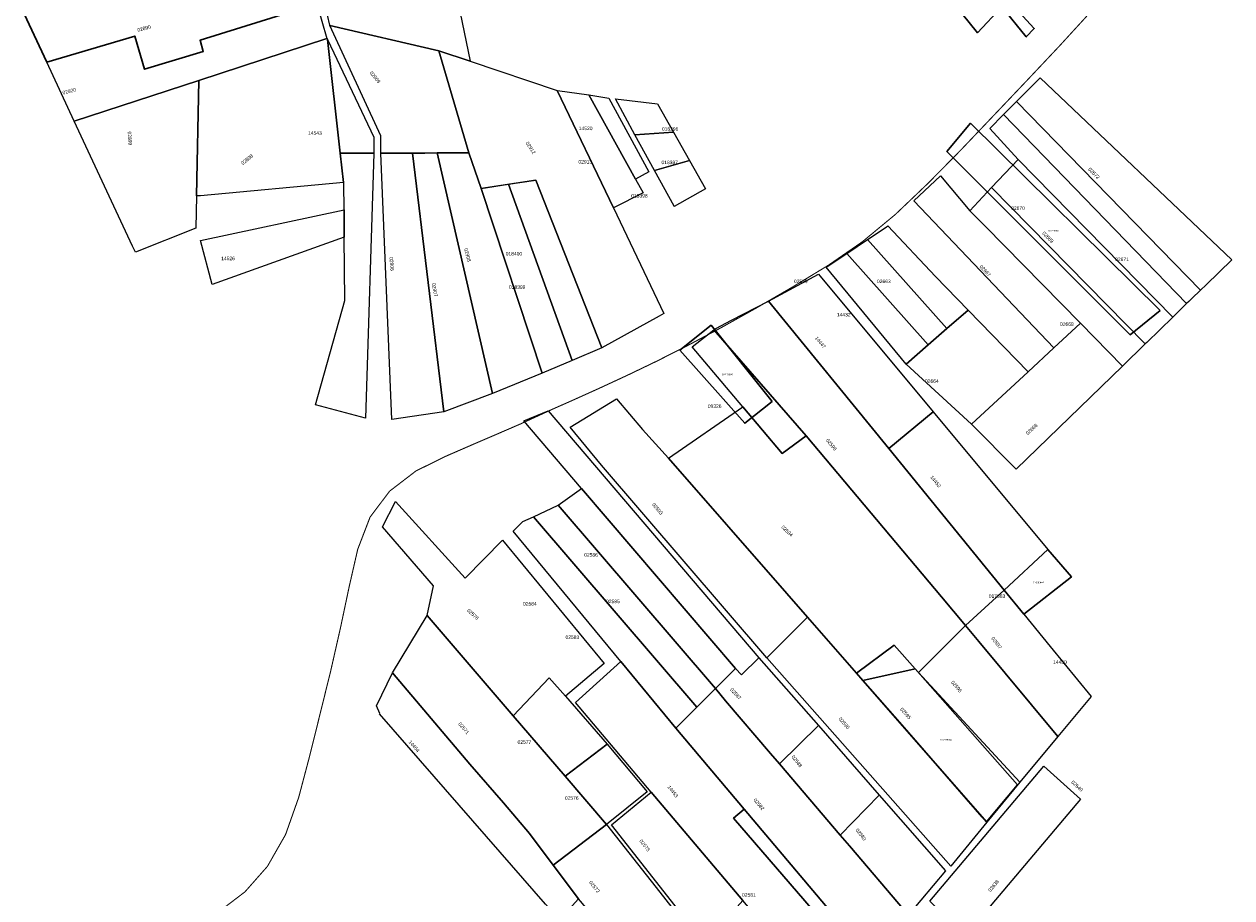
# Model space of a CAD drawing. Header units: metres. Extents: x 347609 to 404409, y 8548087 to 8605413.
# Tile 22 of 49: x 374027 to 374369, y 8562081 to 8562329. Entities that reach past the tile are written whole.
import ezdxf
from ezdxf.enums import TextEntityAlignment as Align

# ---------------------------------------------------------------- set-up
doc = ezdxf.new("R2010")
doc.units = ezdxf.units.M
doc.layers.add('Predios Rurales', color=90, linetype='Continuous')
doc.layers.add('ZR_LIMA_PSAD56_A_WGS84', color=210, linetype='Continuous')
doc.layers.add('Predios Rurales Nombres', color=7, linetype='Continuous', true_color=0xffffff)
doc.layers.add('Red vial nacional', color=242, linetype='Continuous', lineweight=40)
doc.styles.add('ARIAL', font='arial.ttf')
doc.styles.get("Standard").update_dxf_attribs({"font": 'simplex.shx'})

msp = doc.modelspace()

# ---------------------------------------------------------------- linework, layer by layer
at = {"layer": 'Predios Rurales', "lineweight": 0}
for points in [[(374296.82, 8562326.69), (374232.04, 8562407.1), (374227.97, 8562412.15), (374245.45, 8562421.95), (374250.24, 8562416.29), (374283.25, 8562377.3), (374277.1, 8562373.75), (374291.77, 8562356.19), (374289.67, 8562353.18), (374312.88, 8562327.91), (374310.62, 8562325.5), (374303.72, 8562334.07)], [(374117.98, 8562379.19), (374116.38, 8562407.95), (374116.37, 8562416.91), (374134.04, 8562410.49), (374153, 8562318.59), (374144.16, 8562321.55), (374113.31, 8562328.71), (374113.25, 8562328.84), (374109.96, 8562343.14), (374109.96, 8562347.95), (374113.66, 8562357.95)], [(374060.77, 8562316.36), (374058, 8562325.71), (374033.04, 8562318.39), (374026.65, 8562332.08), (374067.63, 8562345.18), (374110.63, 8562358.4), (374106.96, 8562348.49), (374107.32, 8562342.78), (374109.61, 8562334.87), (374076.5, 8562324.54), (374077.34, 8562321.37)], [(374076.12, 8562313.16), (374040.86, 8562301.62), (374033.04, 8562318.39), (374058, 8562325.71), (374060.77, 8562316.36), (374077.34, 8562321.37), (374076.5, 8562324.54), (374109.61, 8562334.87), (374112.45, 8562325.05)], [(374127.72, 8562297.51), (374113.31, 8562328.71), (374144.16, 8562321.55), (374152.7, 8562292.69), (374143.7, 8562292.63), (374140.17, 8562292.6), (374136.7, 8562292.57), (374127.71, 8562292.51)], [(374117.17, 8562284.26), (374076.62, 8562280.47), (374075.44, 8562280.47), (374076.12, 8562313.16), (374112.45, 8562325.05), (374112.59, 8562324.76), (374116.24, 8562292.53)], [(374116.24, 8562292.53), (374112.59, 8562324.76), (374125.72, 8562297.05), (374125.71, 8562292.51)], [(374156.11, 8562282.56), (374152.7, 8562292.69), (374144.16, 8562321.55), (374153, 8562318.59), (374177.72, 8562310.31), (374193.6, 8562277.04), (374207.9, 8562247.09), (374206.56, 8562246.39), (374190.33, 8562237.35), (374171.63, 8562284.9)], [(374057.38, 8562266.18), (374040.86, 8562301.62), (374076.12, 8562313.16), (374075.44, 8562280.47), (374075.25, 8562271.29), (374058.18, 8562264.46)], [(374359.99, 8562253.74), (374307.88, 8562307.2), (374314.57, 8562313.9), (374368.86, 8562262.36), (374361.57, 8562255.28)], [(374193.6, 8562277.04), (374177.72, 8562310.31), (374177.82, 8562310.28), (374186.61, 8562309.05), (374199.91, 8562285.21), (374202.09, 8562281.31)], [(374199.91, 8562285.21), (374186.61, 8562309.05), (374192.35, 8562308.18), (374203.7, 8562287.29)], [(374199.71, 8562297.78), (374194.18, 8562307.96), (374206.15, 8562306.54), (374210.66, 8562298.49)], [(374356.04, 8562249.91), (374304.14, 8562303.47), (374307.88, 8562307.2), (374359.99, 8562253.74), (374357.55, 8562251.37), (374356.69, 8562250.54)], [(374352.1, 8562246.08), (374308.32, 8562290.8), (374300.24, 8562299.56), (374304.14, 8562303.47), (374356.04, 8562249.91)], [(374205.22, 8562287.62), (374199.71, 8562297.78), (374210.66, 8562298.49), (374215.18, 8562290.45)], [(374117.37, 8562268.73), (374117.29, 8562276.52), (374117.21, 8562283.92), (374117.17, 8562284.26), (374116.24, 8562292.53), (374125.71, 8562292.51), (374125.71, 8562292.43), (374123.39, 8562217.4), (374109.21, 8562221.27), (374117.56, 8562250.84)], [(374130.88, 8562217.09), (374127.71, 8562292.51), (374136.7, 8562292.57), (374145.53, 8562219.2)], [(374145.53, 8562219.2), (374136.7, 8562292.57), (374140.17, 8562292.6), (374143.7, 8562292.63), (374159.36, 8562224.46)], [(374159.36, 8562224.46), (374143.7, 8562292.63), (374152.7, 8562292.69), (374156.11, 8562282.56), (374173.43, 8562230.22)], [(374210.88, 8562277.47), (374210.86, 8562277.51), (374205.22, 8562287.62), (374215.18, 8562290.45), (374219.69, 8562282.4)], [(374344.3, 8562238.48), (374300.77, 8562282.79), (374308.32, 8562290.8), (374352.1, 8562246.08), (374344.74, 8562238.91)], [(374173.43, 8562230.22), (374156.11, 8562282.56), (374163.9, 8562283.73), (374181.97, 8562233.83)], [(374181.97, 8562233.83), (374163.9, 8562283.73), (374171.63, 8562284.9), (374190.33, 8562237.35)], [(374318.43, 8562237.38), (374278.76, 8562279.02), (374286.3, 8562286.15), (374294.6, 8562276.24), (374298.94, 8562271.82), (374325.94, 8562244.34)], [(374337.85, 8562232.21), (374325.94, 8562244.34), (374298.94, 8562271.82), (374294.6, 8562276.24), (374300.77, 8562282.79), (374344.3, 8562238.48)], [(374117.37, 8562268.73), (374079.97, 8562255.32), (374076.65, 8562267.77), (374117.29, 8562276.52)], [(374288.1, 8562242.84), (374265.58, 8562268.04), (374270.93, 8562271.61), (374271.36, 8562272), (374284.88, 8562257.63), (374294.12, 8562248.1)], [(374282.83, 8562238.24), (374259.75, 8562264.16), (374265.58, 8562268.04), (374288.1, 8562242.84)], [(374276.54, 8562232.74), (374253.93, 8562260.29), (374259.75, 8562264.16), (374282.83, 8562238.24)], [(374271.64, 8562208.84), (374237.56, 8562250.65), (374251.74, 8562258.23), (374284.19, 8562219.27)], [(374248.25, 8562212.45), (374222.12, 8562242.46), (374222.64, 8562242.87), (374227.08, 8562245.19), (374237.56, 8562250.65), (374271.64, 8562208.84), (374304.33, 8562168.73), (374293.42, 8562158.67), (374286.62, 8562166.85)], [(374295.13, 8562215.79), (374276.54, 8562232.74), (374282.83, 8562238.24), (374288.1, 8562242.84), (374294.12, 8562248.1), (374311.1, 8562230.59)], [(374230.28, 8562220.61), (374215.95, 8562237.63), (374222.12, 8562242.46), (374248.25, 8562212.45), (374241.42, 8562207.39)], [(374337.85, 8562232.21), (374307.77, 8562202.97), (374295.13, 8562215.79), (374311.1, 8562230.59), (374318.43, 8562237.38), (374325.94, 8562244.34)], [(374237.08, 8562149.53), (374190.27, 8562204.1), (374181.41, 8562214.89), (374194.45, 8562222.9), (374201.87, 8562214.23), (374209.25, 8562206.12), (374242.8, 8562167.72), (374248.66, 8562161.02)], [(374228.23, 8562146.46), (374184.62, 8562197.52), (374168.27, 8562216.69), (374175.17, 8562219.52), (374234.86, 8562149.52), (374229.96, 8562144.66)], [(374262.54, 8562145.17), (374242.8, 8562167.72), (374209.25, 8562206.12), (374230.28, 8562220.61), (374241.42, 8562207.39), (374248.25, 8562212.45), (374286.62, 8562166.85), (374293.42, 8562158.67), (374280.09, 8562145.36), (374279.12, 8562146.41), (374273.21, 8562153.11)], [(374304.33, 8562168.73), (374271.64, 8562208.84), (374284.19, 8562219.27), (374316.75, 8562180.19)], [(374222.55, 8562140.79), (374177.98, 8562192.83), (374184.62, 8562197.52), (374228.23, 8562146.46)], [(374165.21, 8562133.12), (374140.82, 8562161.53), (374142.6, 8562169.88), (374128.19, 8562186.64), (374131.89, 8562193.8), (374151.6, 8562172.1), (374162.17, 8562182.89), (374190.98, 8562147.93), (374180.04, 8562138.63), (374175.42, 8562143.89)], [(374217.24, 8562135.49), (374170.96, 8562189.52), (374177.98, 8562192.83), (374222.55, 8562140.79)], [(374211.31, 8562129.56), (374195.69, 8562148.51), (374165.26, 8562185.43), (374167.97, 8562188.18), (374170.96, 8562189.52), (374217.24, 8562135.49), (374216.31, 8562134.56)], [(374304.33, 8562168.73), (374316.75, 8562180.19), (374323.4, 8562172.45), (374309.9, 8562161.92)], [(374319.55, 8562127.21), (374297.15, 8562154.17), (374293.42, 8562158.67), (374304.33, 8562168.73), (374309.9, 8562161.92), (374317.39, 8562152.76), (374329.03, 8562138.53)], [(374152.93, 8562119.35), (374131.01, 8562145.26), (374140.82, 8562161.53), (374165.21, 8562133.12), (374179.93, 8562115.97), (374191.66, 8562102.31), (374176.57, 8562090.77), (374169.88, 8562099.7), (374162.44, 8562108.46)], [(374289.2, 8562090.51), (374237.08, 8562149.53), (374248.66, 8562161.02), (374262.54, 8562145.17), (374264.33, 8562143.12), (374299.41, 8562102.94)], [(374308.77, 8562114.32), (374280.09, 8562145.36), (374293.42, 8562158.67), (374297.15, 8562154.17), (374319.55, 8562127.21)], [(374299.41, 8562102.94), (374264.33, 8562143.12), (374262.54, 8562145.17), (374273.21, 8562153.11), (374279.12, 8562146.41), (374280.09, 8562145.36), (374308.77, 8562114.32)], [(374204.36, 8562111.4), (374182.88, 8562136.81), (374195.69, 8562148.51), (374211.31, 8562129.56), (374230.68, 8562106.61), (374227.69, 8562104.05), (374253.81, 8562073.77), (374244.65, 8562063.76), (374230.31, 8562080.71)], [(374238.18, 8562122.38), (374225.4, 8562137.36), (374222.55, 8562140.79), (374228.23, 8562146.46), (374229.96, 8562144.66), (374234.86, 8562149.52), (374251.69, 8562130.3), (374240.68, 8562119.45)], [(374161.56, 8562094.44), (374127.32, 8562133.64), (374127.39, 8562133.73), (374126.53, 8562135.94), (374131.01, 8562145.26), (374152.93, 8562119.35), (374162.44, 8562108.46), (374169.88, 8562099.7), (374176.57, 8562090.77), (374183.74, 8562081.17), (374178.36, 8562075.22), (374176.21, 8562077.67), (374174.41, 8562079.73)], [(374179.93, 8562115.97), (374165.21, 8562133.12), (374175.42, 8562143.89), (374180.04, 8562138.63), (374191.81, 8562125.02)], [(374256.29, 8562076.26), (374230.68, 8562106.61), (374211.31, 8562129.56), (374216.31, 8562134.56), (374217.24, 8562135.49), (374222.55, 8562140.79), (374225.4, 8562137.36), (374238.18, 8562122.38), (374240.68, 8562119.45), (374257.89, 8562099.3), (374260.54, 8562096.2), (374276.14, 8562077.94), (374277.23, 8562076.66), (374265.83, 8562064.96)], [(374257.89, 8562099.3), (374240.68, 8562119.45), (374251.69, 8562130.3), (374268.96, 8562110.57)], [(374191.66, 8562102.31), (374179.93, 8562115.97), (374191.81, 8562125.02), (374203.2, 8562111.57)], [(374293.19, 8562070.61), (374283.31, 8562080.52), (374315.54, 8562118.79), (374326.01, 8562109.5)], [(374219.4, 8562068.63), (374193.09, 8562102.15), (374204.36, 8562111.4), (374230.31, 8562080.71)], [(374276.14, 8562077.94), (374260.54, 8562096.2), (374257.89, 8562099.3), (374268.96, 8562110.57), (374287.71, 8562089.17), (374277.23, 8562076.66)], [(374253.81, 8562073.77), (374227.69, 8562104.05), (374230.68, 8562106.61), (374256.29, 8562076.26), (374255.58, 8562075.55), (374255.2, 8562075.18)], [(374204.92, 8562056.37), (374183.74, 8562081.17), (374176.57, 8562090.77), (374191.66, 8562102.31), (374206.79, 8562083.13), (374218.03, 8562068.72)]]:
    msp.add_lwpolyline(points, close=True, dxfattribs=at)
at = {"layer": 'Red vial nacional', "transparency": 33554623, "const_width": 0.3}
msp.add_lwpolyline([(374081.6, 8562077.38), (374089.23, 8562083.2), (374095.59, 8562090.42), (374100.72, 8562099.42), (374104.44, 8562109.95), (374107.51, 8562121.55), (374110.51, 8562133.64), (374113.54, 8562145.93), (374116.31, 8562158.15), (374118.75, 8562169.7), (374121.17, 8562180.29), (374124.67, 8562189.4), (374130.21, 8562196.76), (374137.67, 8562202.48), (374146.03, 8562206.61), (374153.85, 8562210.01), (374159.63, 8562212.49), (374167.25, 8562215.79), (374176.12, 8562219.88), (374182.16, 8562222.55), (374189.54, 8562225.88), (374197.68, 8562229.65), (374205.88, 8562233.59), (374214.63, 8562238.02), (374224.05, 8562243.04), (374234.07, 8562248.64), (374244.36, 8562254.61), (374254.49, 8562260.76), (374264.18, 8562267.46), (374273.5, 8562275.17), (374282.65, 8562283.89), (374291.97, 8562293.34), (374301.31, 8562303.16), (374310.62, 8562312.96), (374320.01, 8562322.93), (374329.51, 8562333.31)], dxfattribs=at)
at = {"layer": 'ZR_LIMA_PSAD56_A_WGS84', "linetype": 'Continuous', "lineweight": 30, "flags": 128}
for points in [[(374289.67, 8562353.18), (374312.88, 8562327.91), (374310.62, 8562325.5), (374303.72, 8562334.07), (374296.82, 8562326.69), (374232.04, 8562407.1), (374227.97, 8562412.15), (374245.45, 8562421.95), (374250.24, 8562416.29), (374283.25, 8562377.3), (374277.1, 8562373.75), (374291.77, 8562356.19), (374289.67, 8562353.18)], [(374109.61, 8562334.87), (374076.5, 8562324.54), (374077.34, 8562321.37), (374060.77, 8562316.36), (374058, 8562325.71), (374033.04, 8562318.39), (374026.65, 8562332.08), (374067.63, 8562345.18), (374110.63, 8562358.4), (374106.96, 8562348.49), (374107.32, 8562342.78), (374109.61, 8562334.87)], [(374348.53, 8562248), (374340.05, 8562241.11), (374288.11, 8562293.07), (374294.82, 8562301.03), (374348.53, 8562248)], [(374238.62, 8562222.19), (374230.85, 8562216), (374212.47, 8562236.68), (374221.31, 8562243.76), (374238.62, 8562222.19)], [(374323.4, 8562172.45), (374309.9, 8562161.92), (374304.33, 8562168.73), (374316.75, 8562180.19), (374323.4, 8562172.45)], [(374308.13, 8562113.56), (374299.32, 8562103.04), (374298.15, 8562104.38), (374275.36, 8562130.49), (374264.33, 8562143.12), (374279.12, 8562146.41), (374308.13, 8562113.56)]]:
    msp.add_lwpolyline(points, close=True, dxfattribs=at)

# ---------------------------------------------------------------- texts
at = {"layer": 'Predios Rurales Nombres', "color": 251, "true_color": 0x636466, "style": 'ARIAL'}
for s, rotation, p in [('02890', 15.3664, (374058.96, 8562326.63)), ('02909', -50.8111, (374124.25, 8562315.08)), ('02920', 13.6702, (374037.73, 8562308.88)), ('02899', -86.3642, (374055.69, 8562298.63)), ('02912', -56.4539, (374168.43, 8562295.24)), ('02898', 38.9714, (374088.8, 8562288.92)), ('02672', -44.6066, (374327.84, 8562287.66)), ('02669', -45.5961, (374314.82, 8562269.57)), ('02906', -85.4234, (374129.87, 8562263.03)), ('02908', -74.4617, (374150.99, 8562265.36)), ('02667', -46.2286, (374297.05, 8562260.11)), ('02907', -80.357, (374141.89, 8562255.59)), ('14447', -49.9616, (374250.41, 8562239.88)), ('02666', 43.285, (374311.28, 8562212.39)), ('02598', -50.0908, (374253.53, 8562210.93)), ('14452', -50.7196, (374283.07, 8562200.49)), ('02593', -49.0191, (374204.24, 8562192.69)), ('02594', -44.0592, (374240.89, 8562186.25)), ('02578', -42.0856, (374151.81, 8562162.57)), ('02597', -51.562, (374300.36, 8562154.77)), ('02596', -50.0889, (374288.99, 8562142.35)), ('02587', -47.8262, (374226.39, 8562140.21)), ('02595', -48.308, (374274.55, 8562134.67)), ('02571', -50.0189, (374149.34, 8562130.54)), ('02590', -48.9886, (374257.13, 8562131.94)), ('14454', -49.7908, (374135.3, 8562125.41)), ('02588', -51.4091, (374243.78, 8562121.21)), ('14453', -51.6096, (374208.64, 8562112.66)), ('02640', -41.7814, (374323.04, 8562113.88)), ('02582', -49.8637, (374233.01, 8562108.97)), ('02589', -52.1046, (374261.93, 8562100.48)), ('02575', -51.6365, (374200.67, 8562097.37)), ('02572', -51.2553, (374186.4, 8562085.65)), ('02638', 50.1331, (374300.69, 8562082.89))]:
    msp.add_text(s, height=1, rotation=rotation, dxfattribs=at).set_placement(p, align=Align.BOTTOM_LEFT)
for s, p in [('14543', (374107.1, 8562297.47)), ('14520', (374183.81, 8562298.78)), ('018396', (374207.36, 8562298.6)), ('02913', (374183.71, 8562289.32)), ('018397', (374207.25, 8562289.14)), ('018398', (374198.67, 8562279.68)), ('02670', (374306.33, 8562276.19)), ('14526', (374082.48, 8562261.92)), ('018400', (374163.11, 8562263.25)), ('02671', (374335.8, 8562261.67)), ('02599', (374244.77, 8562255.42)), ('02663', (374268.31, 8562255.42)), ('018399', (374164.02, 8562253.79)), ('14432', (374256.94, 8562245.97)), ('02668', (374320.17, 8562243.29)), ('02664', (374281.91, 8562227.14)), ('09326', (374220.37, 8562220.05)), ('02586', (374185.34, 8562177.89)), ('017863', (374299.98, 8562166.22)), ('02584', (374168, 8562164.03)), ('02585', (374191.54, 8562164.71)), ('02583', (374180.05, 8562154.57)), ('14450', (374318.21, 8562147.5)), ('02577', (374166.46, 8562124.84)), ('02576', (374179.86, 8562108.98)), ('02581', (374230.09, 8562081.51))]:
    msp.add_text(s, height=1, dxfattribs=at).set_placement(p, align=Align.BOTTOM_LEFT)
at = {"layer": 'ZR_LIMA_PSAD56_A_WGS84', "color": 0, "lineweight": 0, "char_height": 0.5, "width": 2.794, "attachment_point": 7}
for s, insert in [('\\fMS Shell Dlg 2|i0|b0;\\H0.515938;90228994', (374316.83, 8562270.27)), ('\\fMS Shell Dlg 2|i0|b0;\\H0.515938;90228986', (374224.35, 8562229.54)), ('\\fMS Shell Dlg 2|i0|b0;\\H0.515938;21090409', (374312.49, 8562170.6)), ('\\fMS Shell Dlg 2|i0|b0;\\H0.515938;90228986', (374286.32, 8562126.01))]:
    msp.add_mtext(s, dxfattribs=dict(at, insert=insert))

doc.saveas('drawing.dxf')
